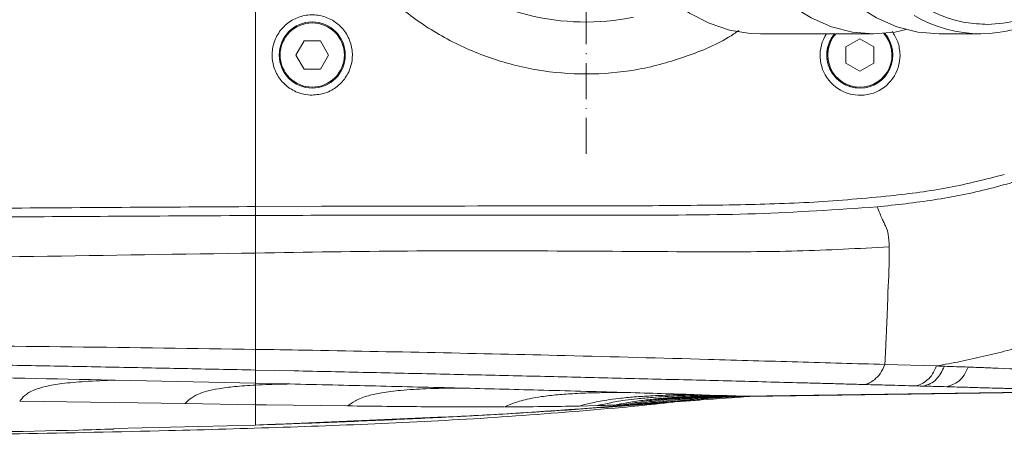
# Model space of a CAD drawing. Header units: millimetres. Extents: x -33 to 2421, y -2345 to -563.
# Tile 6 of 31: x 549 to 654, y -1811 to -1767. Entities that reach past the tile are written whole.
import ezdxf

# ---------------------------------------------------------------- set-up
doc = ezdxf.new("R2010")
doc.units = ezdxf.units.MM
doc.header["$LTSCALE"] = 0.3175
doc.linetypes.add('ACAD_ISO10W100', pattern=[18, 12, -3, 0, -3])
for name, color, linetype, lineweight in [('1轮廓实线层', 7, 'Continuous', 18), ('中心线', 4, 'ACAD_ISO10W100', 20), ('粗实线', 7, 'Continuous', 40)]:
    doc.layers.add(name, color=color, linetype=linetype, lineweight=lineweight)

msp = doc.modelspace()

# ---------------------------------------------------------------- linework, layer by layer
at = {"layer": '1轮廓实线层', "lineweight": 18}
for p, q in [((574.3354, -1741.8593), (574.3354, -1786.9017)), ((627.7937, -1768.6093), (639.78, -1768.6093)), ((646.7097, -1768.6093), (651.1282, -1768.6093)), ((579.4848, -1769.3612), (578.6248, -1770.8507)), ((581.2048, -1769.3612), (579.4848, -1769.3612)), ((582.0648, -1770.8507), (581.2048, -1769.3612)), ((638.3276, -1769.1307), (636.838, -1769.9907)), ((636.838, -1769.9907), (636.838, -1771.7107)), ((639.8172, -1769.9907), (638.3276, -1769.1307)), ((639.8172, -1771.7107), (639.8172, -1769.9907)), ((578.6248, -1770.8507), (579.4848, -1772.3403)), ((581.2048, -1772.3403), (582.0648, -1770.8507)), ((636.838, -1771.7107), (638.3276, -1772.5707)), ((638.3276, -1772.5707), (639.8172, -1771.7107)), ((579.4848, -1772.3403), (581.2048, -1772.3403)), ((574.3353, -1786.9017), (581.3275, -1786.8722)), ((574.3354, -1786.9017), (574.3354, -1787.8491)), ((574.3354, -1787.849), (574.3354, -1791.8214)), ((574.3354, -1791.8216), (574.3354, -1802.0196)), ((574.3354, -1802.0201), (574.3354, -1804.2103)), ((578.4305, -1804.2966), (574.3354, -1804.2103)), ((574.3354, -1804.2104), (574.3354, -1805.6068)), ((640.9741, -1803.617), (646.4453, -1803.7757)), ((574.3353, -1805.6068), (559.4876, -1805.284)), ((577.568, -1805.6796), (574.3353, -1805.6068)), ((574.3354, -1805.6068), (574.3354, -1805.7976)), ((574.3354, -1805.7976), (574.3354, -1807.8787)), ((577.9581, -1805.6885), (577.5686, -1805.6796)), ((664.4735, -1806.4296), (625.9777, -1806.9846)), ((665.1978, -1806.4463), (626.6936, -1807.0128)), ((566.862, -1807.7702), (549.3957, -1807.5177)), ((622.439, -1806.8598), (620.7371, -1806.8051)), ((620.9889, -1807.3285), (622.1448, -1807.2121)), ((623.9682, -1806.911), (622.4398, -1806.8598)), ((625.9777, -1806.9846), (625.7191, -1806.9748)), ((574.3354, -1807.8787), (566.876, -1807.7703)), ((574.3354, -1807.8787), (574.3354, -1810.0321)), ((575.4912, -1807.8953), (574.3354, -1807.8787)), ((584.0199, -1808.0103), (575.4912, -1807.8953)), ((610.5108, -1807.9748), (608.6244, -1808.0201)), ((614.0546, -1807.8515), (613.2255, -1807.8852)), ((615.1524, -1807.8124), (616.2342, -1807.7781)), ((593.6478, -1809.2185), (574.3354, -1810.0326)), ((574.3354, -1810.0326), (559.3214, -1810.394)), ((574.3354, -1810.0318), (574.3354, -1810.0326))]:
    msp.add_line(p, q, dxfattribs=at)
for points in [[(608.8786, -1741.8593), (609.0065, -1744.9648), (609.3884, -1748.0283), (610.0193, -1751.0084), (610.8905, -1753.8647), (611.9904, -1756.5587), (613.3039, -1759.0539), (614.8134, -1761.3166), (616.4984, -1763.3161), (618.3361, -1765.0255), (620.3018, -1766.4216), (622.3688, -1767.4856), (624.5091, -1768.2029), (626.6939, -1768.5641), (627.7937, -1768.6093)], [(643.2449, -1768.1567), (642.0292, -1768.4195), (639.78, -1768.6093), (637.5308, -1768.4195), (635.3136, -1767.8529), (633.1597, -1766.9174), (631.0997, -1765.6263), (629.163, -1763.9979), (627.3768, -1762.0555), (625.7667, -1759.8264), (624.3554, -1757.3424), (623.163, -1754.6387)], [(630.0927, -1754.6387), (631.2851, -1757.3424), (632.6964, -1759.8264), (634.3065, -1762.0555), (636.0926, -1763.9979), (638.0294, -1765.6263), (640.0893, -1766.9174), (642.2432, -1767.8529), (644.4605, -1768.4195), (646.7097, -1768.6093)], [(625.9777, -1806.9846), (626.3786, -1807.0004), (626.6936, -1807.0128)], [(575.7427, -1809.9841), (576.1288, -1809.9707), (576.44, -1809.9599)]]:
    msp.add_lwpolyline(points, dxfattribs=at)
for centre, radius, start, end in [((609.3362, -1741.8593), 25.5, 180, 281.364877), ((651.1278, -1754.6217), 13.9696, 239.627519, 300.242167), ((580.3448, -1770.8507), 3.5, 90, 180), ((580.3448, -1770.8507), 3.5, 270, 90), ((638.3478, -1770.8862), 4.23, 147.433884, 0.480063), ((638.3276, -1770.8507), 3.5, 140.178815, 270), ((638.3276, -1770.8507), 3.5, 140.178815, 180), ((638.3276, -1770.8507), 3.4, 138.758914, 270), ((638.3276, -1770.8507), 3.5, 270, 40.9613), ((638.3276, -1770.8507), 3.4, 270, 42.201402), ((638.3276, -1770.8507), 3.5, 180, 270)]:
    msp.add_arc(centre, radius, start, end, dxfattribs=at)
for points, knots in [([(625.4995, -1768.2563), (625.3265, -1768.3803), (623.7374, -1769.5198), (620.2787, -1770.9574), (615.268, -1772.4538), (610.0369, -1772.9894), (604.8001, -1772.6785), (599.6915, -1771.4692), (594.8521, -1769.4377), (590.4326, -1766.6066), (586.5385, -1763.0871), (583.3056, -1758.9523), (580.7942, -1754.3413), (579.1202, -1749.369), (578.4106, -1745.1465), (578.3537, -1742.632), (578.3362, -1741.8593)], [0, 0, 0, 0, 4625.82432932, 42485.44551131, 80345.00978694, 118188.31536622, 156031.6114782, 193874.78267997, 231717.86733414, 269562.78072703, 307407.59190649, 345259.03912125, 383110.77378985, 420950.4746776, 458789.97180003, 475574.80422945, 475574.80422945, 475574.80422945, 475574.80422945]), ([(651.8353, -1767.6093), (651.0727, -1767.5702), (649.5474, -1767.4918), (647.2958, -1766.8612), (645.6469, -1766.1089), (644.5655, -1765.4732), (644.0074, -1765.1138), (643.4581, -1764.728), (642.9183, -1764.3162), (642.3886, -1763.8789), (642.0354, -1763.5633), (641.7911, -1763.3374), (641.5054, -1763.0686), (641.0774, -1762.6418), (640.5866, -1762.1129), (640.1638, -1761.6286), (639.7563, -1761.1329), (639.3514, -1760.6101), (639.0879, -1760.247), (638.942, -1760.0415), (638.8877, -1759.9643), (638.5841, -1759.5282), (638.1223, -1758.8174), (637.4436, -1757.6582), (636.883, -1756.5779), (636.342, -1755.4034), (635.8646, -1754.2565), (635.3714, -1752.8973), (634.9422, -1751.5042), (634.6007, -1750.1992), (634.332, -1748.9912), (634.1093, -1747.7894), (633.9481, -1746.7103), (633.8383, -1745.7943), (633.7462, -1744.8522), (633.652, -1743.5547), (633.6365, -1742.4897), (633.6273, -1741.8593)], [0, 0, 0, 0, 92263.53134213, 184527.05132808, 276790.32733359, 301532.21812604, 326273.03342648, 351015.15906454, 375762.40006078, 400509.07914757, 425255.40771024, 426330.35394615, 435845.32214857, 466795.12194498, 489704.76497288, 510538.7133502, 532653.28717998, 554768.85843089, 576883.24370941, 577227.42291637, 579668.8880681, 586206.6050595, 629602.94415644, 662251.12811633, 715002.09963187, 744191.95295426, 782223.20408924, 828875.17189003, 874878.3927281, 912211.68837959, 947945.97219132, 983236.71279376, 1018528.50656455, 1042318.2705368, 1062747.23531924, 1099938.87591657, 1153887.95496267, 1153887.95496267, 1153887.95496267, 1153887.95496267]), ([(662.1303, -1763.0946), (662.1127, -1763.113), (661.9008, -1763.3337), (661.4393, -1763.7388), (660.643, -1764.4153), (659.6671, -1765.1272), (657.8397, -1766.2493), (655.2329, -1767.3553), (652.9457, -1767.5263), (651.8353, -1767.6093)], [0, 0, 0, 0, 1455.62128736, 17429.30723362, 35937.85858005, 63006.53315082, 90075.21410877, 167947.06572561, 241417.93976049, 241417.93976049, 241417.93976049, 241417.93976049]), ([(580.3448, -1775.1007), (580.8224, -1775.0538), (581.7774, -1774.9599), (583.0482, -1774.2287), (584.0157, -1773.1514), (584.5703, -1771.8036), (584.6474, -1770.3489), (584.2374, -1768.9502), (583.3873, -1767.7676), (582.1949, -1766.9344), (580.7956, -1766.5431), (579.3467, -1766.6363), (578.0101, -1767.2027), (576.9351, -1768.1799), (576.2429, -1769.4591), (576.0134, -1770.8972), (576.2738, -1772.3306), (576.9952, -1773.5982), (578.0938, -1774.5471), (579.2771, -1775.0342), (580.0489, -1775.0823), (580.3448, -1775.1007)], [0, 0, 0, 0, 33955.26923757, 67907.49790006, 101925.03736255, 136016.91576161, 170137.67541101, 204235.33239648, 238277.93193343, 272255.08981156, 306179.49529032, 340083.85850907, 374010.36108501, 407989.49648017, 442035.58661081, 476135.06943223, 510248.79787759, 544335.4236406, 578355.14034123, 612291.33130438, 633403.29526244, 633403.29526244, 633403.29526244, 633403.29526244]), ([(642.5776, -1770.8507), (642.5376, -1770.3687), (642.4621, -1769.458), (641.9632, -1768.6984), (641.7283, -1768.3408)], [0, 0, 0, 0, 44564.3288414, 84203.1101214, 84203.1101214, 84203.1101214, 84203.1101214]), ([(640.1581, -1786.934), (642.1742, -1786.7133), (646.1909, -1786.2735), (652.0854, -1785.0994), (657.7999, -1783.349), (661.1664, -1781.3581), (662.8466, -1780.3644)], [0, 0, 0, 0, 37648.69298815, 75007.65873239, 112123.06263633, 149104.52754553, 149104.52754553, 149104.52754553, 149104.52754553]), ([(641.5792, -1785.7664), (643.6372, -1785.5167), (647.7134, -1785.022), (651.6634, -1784.0096), (653.6191, -1783.5084)], [0, 0, 0, 0, 42454.36824951, 84087.55589994, 84087.55589994, 84087.55589994, 84087.55589994]), ([(625.1711, -1786.7204), (627.9307, -1786.6516), (633.4189, -1786.5148), (638.8694, -1786.0149), (641.5792, -1785.7664)], [0, 0, 0, 0, 42295.89118757, 84113.96505657, 84113.96505657, 84113.96505657, 84113.96505657]), ([(581.3275, -1786.8722), (588.6847, -1786.8536), (599.6841, -1786.8257), (614.3023, -1786.8434), (621.5567, -1786.7613), (625.1711, -1786.7204)], [0, 0, 0, 0, 55963.20223753, 83668.58887584, 111178.30090533, 111178.30090533, 111178.30090533, 111178.30090533]), ([(464.3353, -1788.3421), (473.1877, -1788.1461), (491.0962, -1787.7495), (518.3692, -1787.3401), (546.183, -1787.0577), (564.9116, -1786.9539), (574.3353, -1786.9017)], [0, 0, 0, 0, 36335.6879683, 73507.77933788, 111361.88138464, 149699.15342117, 149699.15342117, 149699.15342117, 149699.15342117]), ([(479.8741, -1788.9056), (488.5427, -1788.7459), (506.0515, -1788.4234), (532.6445, -1788.1107), (555.4702, -1787.9384), (569.4214, -1787.8723), (574.3353, -1787.849)], [0, 0, 0, 0, 41350.93120623, 83519.36865934, 126342.09454446, 149626.65950487, 149626.65950487, 149626.65950487, 149626.65950487]), ([(574.3353, -1787.849), (578.8004, -1787.8301), (587.7008, -1787.7925), (601, -1787.8054), (614.1845, -1787.7991), (627.2475, -1787.8008), (635.8694, -1787.222), (640.1581, -1786.934)], [0, 0, 0, 0, 35851.10742666, 71463.24223682, 106733.47568816, 141690.38495113, 176288.81884558, 176288.81884558, 176288.81884558, 176288.81884558]), ([(640.1582, -1786.9342), (640.2507, -1787.1675), (640.4472, -1787.6631), (640.6041, -1788.012), (640.6872, -1788.1966)], [0, 0, 0, 0, 39606.4705022, 84095.39019321, 84095.39019321, 84095.39019321, 84095.39019321]), ([(640.6872, -1788.1966), (640.7561, -1788.3446), (640.9017, -1788.6574), (641.0125, -1788.8981), (641.0708, -1789.025)], [0, 0, 0, 0, 39760.00683309, 84087.85082911, 84087.85082911, 84087.85082911, 84087.85082911]), ([(641.0706, -1789.0209), (641.1707, -1789.2465), (641.359, -1789.6711), (641.4093, -1790.6907), (641.4328, -1791.1687)], [0, 0, 0, 0, 44669.7909112, 84078.44782696, 84078.44782696, 84078.44782696, 84078.44782696]), ([(479.4356, -1793.4877), (487.2675, -1793.3134), (503.0398, -1792.9622), (526.859, -1792.5459), (550.6836, -1792.1824), (566.5105, -1791.9408), (574.3354, -1791.8214)], [0, 0, 0, 0, 37041.22262775, 74595.42395029, 112519.49585964, 149604.44337776, 149604.44337776, 149604.44337776, 149604.44337776]), ([(574.3354, -1791.8214), (579.7062, -1791.7322), (590.3889, -1791.5549), (606.2359, -1791.5945), (616.6828, -1791.6623), (621.8781, -1791.6961)], [0, 0, 0, 0, 37464.15791684, 74517.46154764, 111173.00234496, 111173.00234496, 111173.00234496, 111173.00234496]), ([(621.8781, -1791.6961), (625.1529, -1791.692), (631.6998, -1791.6839), (638.1893, -1791.3401), (641.4328, -1791.1684)], [0, 0, 0, 0, 42059.83246499, 84084.84627016, 84084.84627016, 84084.84627016, 84084.84627016]), ([(641.4328, -1791.1684), (641.4357, -1791.3641), (641.4414, -1791.7558), (641.4339, -1792.2872), (641.4302, -1792.553)], [0, 0, 0, 0, 42003.00780776, 84066.62035516, 84066.62035516, 84066.62035516, 84066.62035516]), ([(641.4302, -1792.553), (641.4239, -1792.8506), (641.4113, -1793.4439), (641.3819, -1794.2777), (641.3673, -1794.6932)], [0, 0, 0, 0, 42165.67186135, 84055.89560688, 84055.89560688, 84055.89560688, 84055.89560688]), ([(641.3648, -1794.6792), (641.3383, -1795.0329), (641.2857, -1795.7348), (641.2727, -1796.7036), (641.2663, -1797.1842)], [0, 0, 0, 0, 42345.75086673, 84041.82104012, 84041.82104012, 84041.82104012, 84041.82104012]), ([(641.2663, -1797.1842), (641.2583, -1797.3596), (641.2423, -1797.7097), (641.2277, -1798.0923), (641.2205, -1798.2833)], [0, 0, 0, 0, 42090.47382877, 84030.4127379, 84030.4127379, 84030.4127379, 84030.4127379]), ([(641.2205, -1798.2833), (641.2121, -1798.4804), (641.1954, -1798.874), (641.1756, -1799.2965), (641.1657, -1799.5075)], [0, 0, 0, 0, 42078.73812486, 84023.3028734, 84023.3028734, 84023.3028734, 84023.3028734]), ([(641.1657, -1799.5075), (641.1575, -1799.7229), (641.1411, -1800.153), (641.116, -1800.607), (641.1035, -1800.8336)], [0, 0, 0, 0, 42080.70471186, 84015.50558852, 84015.50558852, 84015.50558852, 84015.50558852]), ([(641.1035, -1800.8336), (641.0964, -1801.0614), (641.0824, -1801.5155), (641.053, -1801.989), (641.0384, -1802.2251)], [0, 0, 0, 0, 42127.85973303, 84007.20012967, 84007.20012967, 84007.20012967, 84007.20012967]), ([(574.3355, -1802.0196), (567.8674, -1801.9274), (554.9313, -1801.7431), (535.4239, -1801.5757), (522.3841, -1801.5332), (515.8642, -1801.512)], [0, 0, 0, 0, 37094.52390757, 74189.69893524, 111284.83168991, 111284.83168991, 111284.83168991, 111284.83168991]), ([(640.9659, -1803.6167), (637.9065, -1803.5303), (631.7878, -1803.3576), (620.5103, -1803.0302), (607.704, -1802.6829), (593.3887, -1802.3614), (582.4265, -1802.1526), (576.0615, -1802.0479), (574.3355, -1802.0196)], [0, 0, 0, 0, 31033.76405087, 62067.92035244, 110832.89952471, 154377.96407666, 197924.83797379, 214128.10968308, 214128.10968308, 214128.10968308, 214128.10968308]), ([(641.0406, -1802.2294), (641.0297, -1802.4589), (641.008, -1802.9166), (640.9853, -1803.384), (640.974, -1803.617)], [0, 0, 0, 0, 42109.91936523, 83998.69250174, 83998.69250174, 83998.69250174, 83998.69250174]), ([(656.3537, -1801.4506), (655.5445, -1801.6883), (653.9242, -1802.1642), (652.2783, -1802.5592), (651.4545, -1802.7569)], [0, 0, 0, 0, 41938.66878417, 83970.4573728, 83970.4573728, 83970.4573728, 83970.4573728]), ([(651.4545, -1802.7569), (650.625, -1802.9429), (648.9639, -1803.3153), (647.2856, -1803.622), (646.4452, -1803.7755)], [0, 0, 0, 0, 41931.38476387, 83976.53572532, 83976.53572532, 83976.53572532, 83976.53572532]), ([(559.121, -1805.2762), (552.9838, -1805.1479), (540.6579, -1804.8902), (528.1841, -1804.653), (521.9211, -1804.5339)], [0, 0, 0, 0, 41957.27121425, 84267.04331854, 84267.04331854, 84267.04331854, 84267.04331854]), ([(555.0096, -1803.8239), (553.7037, -1803.7991), (551.0919, -1803.7494), (548.4767, -1803.7011), (547.1691, -1803.6769)], [0, 0, 0, 0, 42118.87424036, 84237.96337282, 84237.96337282, 84237.96337282, 84237.96337282]), ([(562.8354, -1803.9761), (561.5333, -1803.9504), (558.9269, -1803.8989), (556.3161, -1803.849), (555.0096, -1803.824)], [0, 0, 0, 0, 42071.11361523, 84215.79389987, 84215.79389987, 84215.79389987, 84215.79389987]), ([(574.3352, -1804.2105), (573.0447, -1804.1835), (569.2177, -1804.1036), (565.3794, -1804.0269), (562.8355, -1803.9761)], [0, 0, 0, 0, 28390.39537368, 84186.77038381, 84186.77038381, 84186.77038381, 84186.77038381]), ([(593.9259, -1804.6355), (591.3509, -1804.578), (586.2006, -1804.4631), (581.0206, -1804.3521), (578.4305, -1804.2966)], [0, 0, 0, 0, 42069.29982571, 84140.56197105, 84140.56197105, 84140.56197105, 84140.56197105]), ([(639.8662, -1805.2385), (640.0905, -1805.0353), (640.5279, -1804.639), (640.8278, -1803.9518), (640.974, -1803.6169)], [0, 0, 0, 0, 43056.24499318, 83989.61852531, 83989.61852531, 83989.61852531, 83989.61852531]), ([(644.2446, -1805.89), (644.4449, -1805.8383), (644.8491, -1805.7338), (645.4662, -1805.2978), (646.0432, -1804.6867), (646.3135, -1804.0743), (646.4453, -1803.7757)], [0, 0, 0, 0, 37657.09258951, 75985.20890245, 113354.5762435, 148917.6558725, 148917.6558725, 148917.6558725, 148917.6558725]), ([(645.0712, -1805.9126), (645.5542, -1805.7609), (646.3987, -1805.4955), (647.0238, -1804.314), (647.2914, -1803.8082)], [0, 0, 0, 0, 48019.33680786, 83969.86536599, 83969.86536599, 83969.86536599, 83969.86536599]), ([(646.4467, -1803.7779), (646.5882, -1803.783), (646.8703, -1803.793), (647.1514, -1803.8032), (647.2916, -1803.8083)], [0, 0, 0, 0, 42109.60993487, 83977.22981836, 83977.22981836, 83977.22981836, 83977.22981836]), ([(647.2916, -1803.8083), (647.7154, -1803.8233), (648.5573, -1803.8531), (649.3898, -1803.8837), (649.8033, -1803.899)], [0, 0, 0, 0, 42268.43926888, 83971.50983971, 83971.50983971, 83971.50983971, 83971.50983971]), ([(649.8033, -1803.899), (649.6644, -1804.1951), (649.3797, -1804.8025), (648.597, -1805.631), (647.9572, -1805.84), (647.5287, -1805.9799)], [0, 0, 0, 0, 26520.41935157, 54385.90813844, 110901.24395851, 110901.24395851, 110901.24395851, 110901.24395851]), ([(652.9834, -1804.0185), (652.458, -1803.9985), (651.407, -1803.9584), (650.3379, -1803.9188), (649.8033, -1803.899)], [0, 0, 0, 0, 41983.0750236, 83965.3127477, 83965.3127477, 83965.3127477, 83965.3127477]), ([(669.0035, -1804.7662), (668.6341, -1804.7419), (667.8951, -1804.6934), (665.7172, -1804.5707), (662.4238, -1804.4127), (657.8747, -1804.2055), (654.6142, -1804.0809), (652.9834, -1804.0185)], [0, 0, 0, 0, 21958.67253728, 43930.05348082, 87843.54264608, 131787.55904132, 175760.1524935, 175760.1524935, 175760.1524935, 175760.1524935]), ([(559.4876, -1805.284), (558.4039, -1805.3195), (556.4853, -1805.3823), (553.9869, -1805.6083), (552.1672, -1805.9102), (550.7254, -1806.3341), (549.823, -1806.9094), (549.5376, -1807.3157), (549.3957, -1807.5177)], [0, 0, 0, 0, 50508.56235526, 89421.48518888, 119773.2256657, 144785.83877284, 179826.29266499, 214485.74717792, 214485.74717792, 214485.74717792, 214485.74717792]), ([(559.4879, -1805.2839), (559.4268, -1805.2826), (559.3045, -1805.28), (559.1822, -1805.2774), (559.1211, -1805.2761)], [0, 0, 0, 0, 42104.29508726, 84204.22573597, 84204.22573597, 84204.22573597, 84204.22573597]), ([(609.2585, -1804.9885), (606.7168, -1804.9286), (601.6331, -1804.8089), (596.495, -1804.6933), (593.9259, -1804.6355)], [0, 0, 0, 0, 42046.93322802, 84096.78218311, 84096.78218311, 84096.78218311, 84096.78218311]), ([(616.8259, -1805.1713), (615.5713, -1805.1406), (613.0592, -1805.0791), (610.5264, -1805.0187), (609.2585, -1804.9885)], [0, 0, 0, 0, 41979.36567726, 84062.30631769, 84062.30631769, 84062.30631769, 84062.30631769]), ([(624.3008, -1805.3584), (623.0615, -1805.3269), (620.5828, -1805.2641), (618.0782, -1805.2022), (616.8259, -1805.1713)], [0, 0, 0, 0, 42019.88955593, 84040.91954693, 84040.91954693, 84040.91954693, 84040.91954693]), ([(631.6587, -1805.5496), (630.4404, -1805.5175), (628.004, -1805.4532), (625.5352, -1805.39), (624.3008, -1805.3584)], [0, 0, 0, 0, 42010.14963847, 84019.79534255, 84019.79534255, 84019.79534255, 84019.79534255]), ([(635.2859, -1805.6469), (634.684, -1805.6306), (633.4793, -1805.5981), (632.2658, -1805.5658), (631.6587, -1805.5496)], [0, 0, 0, 0, 41974.13547071, 84003.22496684, 84003.22496684, 84003.22496684, 84003.22496684]), ([(638.8761, -1805.7439), (639.0336, -1805.701), (639.3518, -1805.6142), (639.6936, -1805.3646), (639.8662, -1805.2385)], [0, 0, 0, 0, 41576.22561255, 83986.3488809, 83986.3488809, 83986.3488809, 83986.3488809]), ([(574.3354, -1805.7976), (573.5876, -1805.8452), (572.2423, -1805.9309), (570.4851, -1806.1598), (569.1783, -1806.4374), (568.0988, -1806.8064), (567.3536, -1807.2758), (567.0355, -1807.6051), (566.876, -1807.7703)], [0, 0, 0, 0, 44770.52594965, 80539.44091865, 110122.91252434, 136273.34727447, 175194.61154112, 214363.35524918, 214363.35524918, 214363.35524918, 214363.35524918]), ([(577.9593, -1805.6884), (577.2399, -1805.6993), (576.0294, -1805.7177), (574.8243, -1805.7745), (574.3354, -1805.7976)], [0, 0, 0, 0, 50016.6729226, 84157.139621, 84157.139621, 84157.139621, 84157.139621]), ([(595.9789, -1806.1176), (593.0139, -1806.0443), (587.0837, -1805.8977), (581.0008, -1805.7582), (577.9592, -1805.6885)], [0, 0, 0, 0, 42063.17007714, 84130.05207217, 84130.05207217, 84130.05207217, 84130.05207217]), ([(595.9797, -1806.1176), (594.7916, -1806.1318), (592.7025, -1806.1569), (589.8978, -1806.3267), (587.7925, -1806.58), (586.0367, -1806.9556), (584.8073, -1807.4799), (584.3138, -1807.8337), (584.0667, -1808.0109)], [0, 0, 0, 0, 51983.42866651, 91401.14254745, 121518.8026325, 145902.10848326, 180010.28680959, 214228.20499608, 214228.20499608, 214228.20499608, 214228.20499608]), ([(604.3046, -1806.332), (602.9294, -1806.2959), (600.179, -1806.2236), (597.3794, -1806.1529), (595.9797, -1806.1176)], [0, 0, 0, 0, 42044.13027147, 84090.08062098, 84090.08062098, 84090.08062098, 84090.08062098]), ([(613.1218, -1806.5743), (612.2215, -1806.5827), (610.5908, -1806.598), (608.3116, -1806.6855), (606.3615, -1806.8179), (604.7023, -1807.0012), (603.0295, -1807.2894), (601.6636, -1807.7038), (601.0234, -1807.9758), (600.7019, -1808.1124)], [0, 0, 0, 0, 45765.63840933, 82890.15498351, 112873.04683921, 141267.25855002, 164899.44349302, 202806.16560588, 241066.56627191, 241066.56627191, 241066.56627191, 241066.56627191]), ([(613.1189, -1806.5743), (611.681, -1806.5336), (608.8051, -1806.452), (605.8051, -1806.372), (604.3051, -1806.332)], [0, 0, 0, 0, 42033.47840274, 84065.65658982, 84065.65658982, 84065.65658982, 84065.65658982]), ([(620.3784, -1806.7937), (619.2298, -1806.7576), (616.9303, -1806.6856), (614.3918, -1806.6114), (613.1213, -1806.5743)], [0, 0, 0, 0, 41979.62753519, 84042.1055717, 84042.1055717, 84042.1055717, 84042.1055717]), ([(638.8761, -1805.7439), (638.2802, -1805.7278), (637.0883, -1805.6956), (635.8867, -1805.6631), (635.2859, -1805.6469)], [0, 0, 0, 0, 41997.57845065, 83992.93751121, 83992.93751121, 83992.93751121, 83992.93751121]), ([(644.2446, -1805.89), (643.2546, -1805.863), (641.4803, -1805.8145), (639.6744, -1805.7655), (638.8761, -1805.7439)], [0, 0, 0, 0, 46856.58639724, 83981.05284658, 83981.05284658, 83981.05284658, 83981.05284658]), ([(645.0713, -1805.9126), (644.9082, -1805.9082), (644.6331, -1805.9006), (644.357, -1805.8931), (644.2446, -1805.89)], [0, 0, 0, 0, 49768.03958818, 83970.77323324, 83970.77323324, 83970.77323324, 83970.77323324]), ([(647.5283, -1805.9799), (647.05, -1805.9668), (646.2353, -1805.9444), (645.4114, -1805.9219), (645.0713, -1805.9126)], [0, 0, 0, 0, 49303.80586902, 83966.69926227, 83966.69926227, 83966.69926227, 83966.69926227]), ([(649.7249, -1806.0405), (649.3612, -1806.0305), (648.6335, -1806.0104), (647.8968, -1805.9901), (647.5283, -1805.9799)], [0, 0, 0, 0, 41956.59082704, 83959.70784231, 83959.70784231, 83959.70784231, 83959.70784231]), ([(652.6057, -1806.1205), (652.2265, -1806.11), (651.2761, -1806.0838), (650.3072, -1806.0568), (649.7249, -1806.0405)], [0, 0, 0, 0, 33498.64268106, 83952.23870715, 83952.23870715, 83952.23870715, 83952.23870715]), ([(655.0399, -1806.1862), (654.7536, -1806.1786), (654.2906, -1806.1663), (653.6475, -1806.1489), (653.1231, -1806.1347), (652.7763, -1806.1252), (652.6057, -1806.1205)], [0, 0, 0, 0, 53181.60144028, 86024.41986041, 117941.97940146, 148869.15636064, 148869.15636064, 148869.15636064, 148869.15636064]), ([(620.7374, -1806.8051), (619.915, -1806.8204), (618.4259, -1806.8482), (616.3139, -1806.9343), (614.4796, -1807.0491), (612.8836, -1807.1971), (611.2186, -1807.4193), (609.7587, -1807.727), (609.0038, -1807.9221), (608.6244, -1808.0201)], [0, 0, 0, 0, 45841.57501804, 83005.48695684, 112994.75697283, 141362.25567162, 164946.67168412, 202774.85142622, 241001.50246054, 241001.50246054, 241001.50246054, 241001.50246054]), ([(622.4398, -1806.8598), (621.3095, -1806.8851), (619.3566, -1806.9287), (616.7321, -1807.0698), (614.836, -1807.2347), (613.1849, -1807.4366), (611.7016, -1807.7125), (610.909, -1807.8871), (610.5108, -1807.9748)], [0, 0, 0, 0, 57926.4081236, 100091.44721118, 125310.01961339, 146310.77390691, 180012.16329762, 214033.98057169, 214033.98057169, 214033.98057169, 214033.98057169]), ([(623.9683, -1806.911), (622.9977, -1806.9341), (621.2948, -1806.9748), (618.873, -1807.0928), (616.9278, -1807.2388), (615.1276, -1807.4345), (613.5795, -1807.6867), (612.7531, -1807.8407), (612.3382, -1807.918)], [0, 0, 0, 0, 52418.5325475, 91973.30391459, 121994.6326957, 146154.32016156, 179942.82514473, 214020.30280686, 214020.30280686, 214020.30280686, 214020.30280686]), ([(613.146, -1808.1703), (614.319, -1808.0535), (616.119, -1807.8742), (617.9163, -1807.669), (618.5425, -1807.5975)], [0, 0, 0, 0, 54755.60865993, 84031.55500213, 84031.55500213, 84031.55500213, 84031.55500213]), ([(624.6186, -1806.9342), (623.6818, -1806.9577), (622.0383, -1806.9988), (619.6893, -1807.1126), (617.792, -1807.251), (616.0223, -1807.435), (614.4797, -1807.6701), (613.6448, -1807.8133), (613.2255, -1807.8852)], [0, 0, 0, 0, 52450.27372383, 92018.4496496, 122037.5768742, 146185.03415737, 179951.41081902, 214014.52502799, 214014.52502799, 214014.52502799, 214014.52502799]), ([(625.1981, -1806.9555), (624.3278, -1806.9785), (622.7935, -1807.019), (620.5768, -1807.1274), (618.7555, -1807.2579), (617.0204, -1807.4294), (615.4438, -1807.6472), (614.5382, -1807.7826), (614.0854, -1807.8503)], [0, 0, 0, 0, 51160.15689412, 90201.21163401, 120303.99918256, 144905.4220841, 179460.70601207, 214008.44364796, 214008.44364796, 214008.44364796, 214008.44364796]), ([(625.7191, -1806.9748), (624.7255, -1807.0057), (622.9974, -1807.0593), (620.4456, -1807.2151), (618.2678, -1807.4093), (616.4346, -1807.6288), (615.3622, -1807.7587), (614.8321, -1807.8229)], [0, 0, 0, 0, 49987.48492799, 86941.63271997, 116046.74047197, 146350.33712717, 175969.68353236, 175969.68353236, 175969.68353236, 175969.68353236]), ([(626.6936, -1807.0128), (624.9661, -1807.1334), (623.119, -1807.2623), (620.584, -1807.4478), (619.3253, -1807.5426), (618.0111, -1807.6332), (617.0603, -1807.7108), (616.5601, -1807.7516), (616.2343, -1807.7781)], [0, 0, 0, 0, 106004.14348547, 113349.08391654, 155602.55769048, 183279.68039177, 193986.9942636, 214000.91530882, 214000.91530882, 214000.91530882, 214000.91530882]), ([(624.7647, -1807.0553), (623.8632, -1807.1054), (622.2226, -1807.1966), (619.4689, -1807.4114), (617.7344, -1807.5792), (616.7376, -1807.6756)], [0, 0, 0, 0, 37905.24970155, 68981.07409924, 110979.19630808, 110979.19630808, 110979.19630808, 110979.19630808]), ([(624.7647, -1807.0553), (623.4261, -1807.1488), (620.7489, -1807.336), (618.0747, -1807.5625), (616.7376, -1807.6757)], [0, 0, 0, 0, 42013.7511765, 84027.61721143, 84027.61721143, 84027.61721143, 84027.61721143]), ([(620.7365, -1806.8051), (620.6772, -1806.8032), (620.5587, -1806.7994), (620.4392, -1806.7957), (620.3794, -1806.7938)], [0, 0, 0, 0, 42019.12334772, 84029.57722726, 84029.57722726, 84029.57722726, 84029.57722726]), ([(624.6187, -1806.9342), (624.5023, -1806.93), (624.2945, -1806.9224), (624.0679, -1806.9145), (623.9683, -1806.911)], [0, 0, 0, 0, 47059.07510566, 84018.89809761, 84018.89809761, 84018.89809761, 84018.89809761]), ([(625.1981, -1806.9555), (625.0947, -1806.9517), (624.91, -1806.9449), (624.7077, -1806.9375), (624.6187, -1806.9342)], [0, 0, 0, 0, 47047.41874157, 84017.08523145, 84017.08523145, 84017.08523145, 84017.08523145]), ([(625.9777, -1806.9846), (625.7755, -1806.9955), (625.371, -1807.0172), (624.9668, -1807.0426), (624.7647, -1807.0553)], [0, 0, 0, 0, 42007.13584282, 84015.51405585, 84015.51405585, 84015.51405585, 84015.51405585]), ([(625.719, -1806.9748), (625.6361, -1806.9717), (625.4701, -1806.9656), (625.2888, -1806.9589), (625.1981, -1806.9555)], [0, 0, 0, 0, 41980.22928716, 84015.41877043, 84015.41877043, 84015.41877043, 84015.41877043]), ([(503.0458, -1811.44), (508.0413, -1811.4214), (518.2546, -1811.3833), (533.6845, -1811.2115), (549.3773, -1810.9717), (563.9099, -1810.6716), (577.1961, -1810.2978), (589.2089, -1809.8302), (601.1704, -1809.1903), (609.1461, -1808.511), (613.146, -1808.1703)], [0, 0, 0, 0, 38012.56046227, 77715.87949431, 117416.14671749, 157436.05463055, 188321.58879544, 218552.32044431, 248912.92685481, 279457.84525849, 279457.84525849, 279457.84525849, 279457.84525849]), ([(616.2343, -1807.7781), (613.829, -1807.9661), (609.1837, -1808.3294), (602.1933, -1808.7812), (595.3252, -1809.1631), (588.2771, -1809.4996), (581.3, -1809.7892), (576.6063, -1809.9528), (574.3354, -1810.032)], [0, 0, 0, 0, 36932.12639003, 71328.31929939, 107229.96154982, 142230.96376671, 179343.61040907, 214127.62060428, 214127.62060428, 214127.62060428, 214127.62060428]), ([(592.4123, -1808.0955), (591.0311, -1808.0843), (588.2685, -1808.0619), (585.4673, -1808.0279), (584.0667, -1808.0109)], [0, 0, 0, 0, 42055.51014955, 84110.78401353, 84110.78401353, 84110.78401353, 84110.78401353]), ([(600.6297, -1808.1128), (599.3436, -1808.1157), (596.6297, -1808.1217), (593.8662, -1808.1045), (592.4123, -1808.0955)], [0, 0, 0, 0, 39848.26482861, 84087.78934553, 84087.78934553, 84087.78934553, 84087.78934553]), ([(615.1526, -1807.8124), (608.3586, -1808.3443), (601.1954, -1808.9051), (594.0178, -1809.2031), (593.6478, -1809.2185)], [0, 0, 0, 0, 79744.11151007, 84078.43010825, 84078.43010825, 84078.43010825, 84078.43010825]), ([(608.6244, -1808.0201), (607.3337, -1808.0432), (604.752, -1808.0894), (602.0521, -1808.1047), (600.7019, -1808.1124)], [0, 0, 0, 0, 42026.21804931, 84066.24174563, 84066.24174563, 84066.24174563, 84066.24174563]), ([(612.3382, -1807.918), (612.0033, -1807.9294), (611.4018, -1807.9497), (610.7844, -1807.9671), (610.5107, -1807.9748)], [0, 0, 0, 0, 46802.34724986, 84047.47695007, 84047.47695007, 84047.47695007, 84047.47695007]), ([(613.1964, -1807.8863), (613.0392, -1807.8924), (612.7554, -1807.9032), (612.467, -1807.9135), (612.3382, -1807.918)], [0, 0, 0, 0, 46528.00352132, 84043.83182869, 84043.83182869, 84043.83182869, 84043.83182869]), ([(614.8321, -1807.8229), (614.7172, -1807.8269), (614.4874, -1807.8348), (614.2195, -1807.8452), (614.0854, -1807.8503)], [0, 0, 0, 0, 41988.95156965, 84039.58873331, 84039.58873331, 84039.58873331, 84039.58873331]), ([(615.1524, -1807.8124), (615.0971, -1807.8141), (614.9985, -1807.8173), (614.8829, -1807.8212), (614.832, -1807.8229)], [0, 0, 0, 0, 47090.44300135, 84038.19928447, 84038.19928447, 84038.19928447, 84038.19928447]), ([(616.7376, -1807.6757), (616.4735, -1807.6986), (615.9451, -1807.7443), (615.4168, -1807.7897), (615.1526, -1807.8124)], [0, 0, 0, 0, 42018.36968086, 84036.41437182, 84036.41437182, 84036.41437182, 84036.41437182]), ([(464.3352, -1811.1512), (473.1938, -1811.1903), (491.2168, -1811.27), (515.3654, -1811.1759), (536.9369, -1810.9352), (550.5776, -1810.7155), (558.091, -1810.4943), (559.3229, -1810.4581)], [0, 0, 0, 0, 49358.07046499, 100419.76547199, 134553.24243559, 169575.79882426, 176444.09686725, 176444.09686725, 176444.09686725, 176444.09686725])]:
    msp.add_open_spline(points, degree=3, knots=knots, dxfattribs=at)
at = {"layer": '中心线', "lineweight": 18}
msp.add_line((609.3362, -1701.9213), (609.3362, -1781.6666), dxfattribs=at)
at = {"layer": '粗实线', "lineweight": 18}
for radius in [3.5, 3.4]:
    msp.add_circle((580.3448, -1770.8507), radius, dxfattribs=at)

doc.saveas('drawing.dxf')
